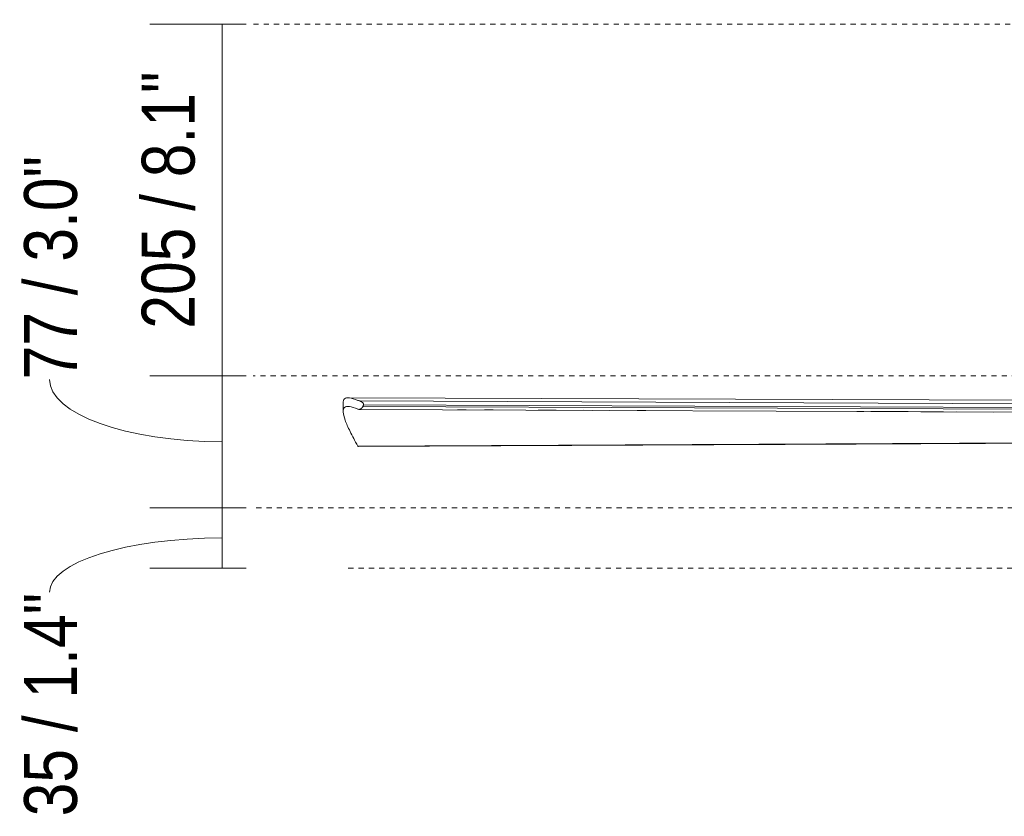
# Model space of a CAD drawing. Header units: millimetres. Extents: x 5806 to 10727, y -2831 to 7544.
# Tile 2 of 6: x 5806 to 6380, y 1538 to 2003. Entities that reach past the tile are written whole.
import ezdxf

# ---------------------------------------------------------------- set-up
doc = ezdxf.new("R2010")
doc.units = ezdxf.units.MM
doc.linetypes.add('Dash', pattern=[6, 3, -3])
doc.layers.add('A-ANNO-DIMS', color=7, linetype='Dash', lineweight=9, true_color=0xd2d2d2)
doc.layers.add('A-ANNO-DIMS-14', color=7, linetype='Continuous', lineweight=9)
doc.layers.add('E-LITE-EQPM', color=7, linetype='Continuous', lineweight=20)
doc.styles.add('Arial Narrow', font='ARIALN.TTF', dxfattribs={"height": 30.8})
doc.dimstyles.new('FARO_-_2_2mm_Arial_Narrow_mm_Inch_Left', dxfattribs={"dimscale": 304.8, "dimtxt": 31.521674, "dimasz": 0, "dimexe": 0.137795, "dimexo": 0.0625, "dimgap": 0.022966, "dimtad": 1, "dimdec": 0, "dimzin": 0, "dimdsep": 46, "dimtxsty": 'Arial Narrow', "dimblk1": 'NONE', "dimblk2": 'NONE', "dimsah": 1, "dimcen": 0.09, "dimadec": 0, "dimazin": 0, "dimtfac": 1, "dimtdec": 4, "dimtix": 1, "dimtmove": 1, "dimatfit": 3, "dimfxl": 0.045932, "dimfxlon": 1, "dimtvp": 1, "dimtolj": 1, "dimtzin": 0, "dimarcsym": 2})
doc.dimstyles.new('FARO_-_2_2mm_Arial_Narrow_mm_Inch_Left_1', dxfattribs={"dimscale": 304.8, "dimtxt": 31.521674, "dimasz": 0, "dimexe": 0.137795, "dimexo": 0.0625, "dimgap": 0.022966, "dimtad": 1, "dimdec": 0, "dimzin": 0, "dimdsep": 46, "dimtxsty": 'Arial Narrow', "dimblk1": 'NONE', "dimblk2": 'NONE', "dimsah": 1, "dimcen": 0.09, "dimadec": 0, "dimazin": 0, "dimtfac": 1, "dimtdec": 4, "dimtix": 1, "dimtmove": 0, "dimatfit": 3, "dimfxl": 0.045932, "dimfxlon": 1, "dimtvp": 1, "dimtolj": 1, "dimtzin": 0, "dimarcsym": 2})

# ---------------------------------------------------------------- blocks, each defined once
blk = doc.blocks.new('33756 - 33756 FRASER LED White ceiling fan-515790-Alzado_PDF')
at = {"layer": 'E-LITE-EQPM'}
for p, q in [((5994.27, 1779.28), (5994.27, 1774.19)), ((6522.86, 1780.21), (5997.11, 1782.13)), ((6003.81, 1780.36), (6535.31, 1777.95)), ((6003.5, 1775.39), (6534.23, 1773.17)), ((6005.8, 1777.08), (6535.88, 1774.82)), ((6006.15, 1778.08), (6536.05, 1775.8)), ((6066.03, 1775.15), (6060.92, 1775.17)), ((6081.76, 1775.08), (6076.61, 1775.11)), ((6118.38, 1774.93), (6108, 1774.97)), ((6139.31, 1774.84), (6134.25, 1774.86)), ((6170.69, 1774.71), (6165.52, 1774.73)), ((6297.68, 1774.18), (6293.61, 1774.19)), ((6323.54, 1774.07), (6301.86, 1774.16)), ((6344.04, 1773.98), (6330.88, 1774.04)), ((6373.46, 1773.86), (6351.67, 1773.95)), ((6002.79, 1754.01), (6519.2, 1756.48))]:
    blk.add_line(p, q, dxfattribs=at)
at = {"layer": 'E-LITE-EQPM', "flags": 128}
for points in [[(6002.79, 1780.62), (6003.22, 1780.49), (6003.81, 1780.36)], [(6003.32, 1775.41), (6003.02, 1775.5), (6002.79, 1775.58)], [(6003.2, 1753.75), (6293.19, 1755.15), (6519.19, 1756.25)], [(6002.79, 1754.01), (6002.95, 1753.82), (6003.16, 1753.75), (6003.2, 1753.75)]]:
    blk.add_lwpolyline(points, dxfattribs=at)
at = {"layer": 'E-LITE-EQPM'}
for points in [[(5994.27, 1778.97), (5994.22, 1780.16), (5994.76, 1781.88), (5997.63, 1782.39), (6000.86, 1781.43), (6002.79, 1780.62)], [(6002.79, 1775.58), (6000.86, 1776.41), (5997.62, 1777.4), (5994.75, 1776.87), (5993.94, 1774.2), (5995.12, 1769.45), (5998.09, 1762.73), (6001.09, 1757.12), (6002.79, 1754.01)], [(6006.15, 1778.08), (6006.09, 1777.92), (6005.97, 1777.59), (6005.85, 1777.25), (6005.8, 1777.08)]]:
    blk.add_open_spline(points, degree=3, dxfattribs=at)
for points, knots in [([(6003.81, 1780.36), (6003.93, 1780.33), (6004.19, 1780.26), (6004.59, 1780.07), (6004.93, 1779.86), (6005.21, 1779.66), (6005.41, 1779.5), (6005.61, 1779.33), (6005.76, 1779.17), (6005.91, 1778.99), (6006.05, 1778.8), (6006.13, 1778.59), (6006.17, 1778.36), (6006.16, 1778.18), (6006.15, 1778.08)], [-1, -1, -1, -1, -0.857143, -0.714286, -0.571429, -0.5, -0.428571, -0.357143, -0.294643, -0.25, -0.178571, -0.125, -0.071429, 0, 0, 0, 0]), ([(6005.8, 1777.08), (6005.77, 1777.02), (6005.71, 1776.89), (6005.6, 1776.71), (6005.48, 1776.55), (6005.34, 1776.39), (6005.19, 1776.26), (6005, 1776.09), (6004.8, 1775.93), (6004.57, 1775.78), (6004.37, 1775.66), (6004.18, 1775.57), (6003.99, 1775.49), (6003.81, 1775.43), (6003.57, 1775.38), (6003.42, 1775.39), (6003.32, 1775.41)], [-1, -1, -1, -1, -0.946429, -0.892857, -0.839286, -0.785714, -0.71875, -0.678571, -0.571429, -0.5, -0.428571, -0.357143, -0.285714, -0.214286, -0.142857, 0, 0, 0, 0])]:
    blk.add_open_spline(points, degree=3, knots=knots, dxfattribs=at)
blk = doc.blocks.new('DIMBLOCK2-Alzado_PDF')
at = {"layer": 'A-ANNO-DIMS-14', "color": 251, "true_color": 0x5b5b5b, "transparency": 16777216}
for p, q in [((5937.7, 2000), (5881.7, 2000)), ((5923.7, 2000), (5923.7, 1795)), ((5923.7, 2000), (5937.7, 2000)), ((5937.7, 1795), (5881.7, 1795)), ((5923.7, 1795), (5937.7, 1795))]:
    blk.add_line(p, q, dxfattribs=at)
at = {"layer": 'A-ANNO-DIMS-14', "color": 0, "transparency": 16777216, "insert": (5876.9, 1822.45), "char_height": 30.8, "width": 180.1239, "attachment_point": 1, "rotation": 90, "line_spacing_factor": 0.974696, "style": 'Arial Narrow'}
blk.add_mtext('205 / 8.1"', dxfattribs=at)
blk = doc.blocks.new('_None')
blk = doc.blocks.new('DIMBLOCK3-Alzado_PDF')
at = {"layer": 'A-ANNO-DIMS-14', "color": 251, "true_color": 0x5b5b5b, "transparency": 16777216}
for p, q in [((5937.7, 1795), (5881.7, 1795)), ((5923.7, 1795), (5923.7, 1718)), ((5923.7, 1795), (5937.7, 1795)), ((5937.7, 1718), (5881.7, 1718)), ((5923.7, 1718), (5937.7, 1718))]:
    blk.add_line(p, q, dxfattribs=at)
blk.add_ellipse((5923.7, 1792.86), major_axis=(-100.58, 0), ratio=0.361504, start_param=0, end_param=1.570796, dxfattribs=at)
at = {"layer": 'A-ANNO-DIMS-14', "color": 0, "transparency": 16777216, "insert": (5808.33, 1792.86), "char_height": 30.8, "width": 156.7078, "attachment_point": 1, "rotation": 90, "line_spacing_factor": 0.974696, "style": 'Arial Narrow'}
blk.add_mtext('77 / 3.0"', dxfattribs=at)
blk = doc.blocks.new('DIMBLOCK4-Alzado_PDF')
at = {"layer": 'A-ANNO-DIMS-14', "color": 251, "true_color": 0x5b5b5b, "transparency": 16777216}
for p, q in [((5937.7, 1718), (5881.7, 1718)), ((5923.7, 1718), (5923.7, 1682.84)), ((5923.7, 1718), (5937.7, 1718)), ((5937.7, 1682.84), (5881.7, 1682.84)), ((5923.7, 1682.84), (5937.7, 1682.84))]:
    blk.add_line(p, q, dxfattribs=at)
blk.add_ellipse((5923.7, 1668.77), major_axis=(-100.58, 0), ratio=0.314701, start_param=4.712389, end_param=6.283185, dxfattribs=at)
at = {"layer": 'A-ANNO-DIMS-14', "color": 0, "transparency": 16777216, "insert": (5808.33, 1538.18), "char_height": 30.8, "width": 156.7078, "attachment_point": 1, "rotation": 90, "line_spacing_factor": 0.974696, "style": 'Arial Narrow'}
blk.add_mtext('35 / 1.4"', dxfattribs=at)

msp = doc.modelspace()

# ---------------------------------------------------------------- linework, layer by layer
at = {"layer": 'A-ANNO-DIMS'}
for p, q in [((6394.95, 2000), (5939.21, 2000)), ((6519.01, 1795), (5941.89, 1795)), ((6516.61, 1718), (5941.89, 1718)), ((6594.27, 1682.84), (5995.27, 1682.84))]:
    msp.add_line(p, q, dxfattribs=at)

# ---------------------------------------------------------------- block references
at = {"layer": 'E-LITE-EQPM'}
msp.add_blockref('33756 - 33756 FRASER LED White ceiling fan-515790-Alzado_PDF', (0, 0), dxfattribs=at)

# ---------------------------------------------------------------- dimensions: what is measured, and where the dimension line sits
at = {"layer": 'A-ANNO-DIMS', "color": 251, "linetype": 'Continuous', "true_color": 0x5b5b5b}
dim = msp.add_linear_dim(base=(5923.7, 1795), p1=(5937.7, 2000), p2=(5937.7, 1795), angle=90, dimstyle='FARO_-_2_2mm_Arial_Narrow_mm_Inch_Left_1', override={"dimpost": '<>', "dimfxl": 204.999977}, dxfattribs=at)
dim.commit()
dim.dimension.update_dxf_attribs({"geometry": 'DIMBLOCK2-Alzado_PDF', "text_midpoint": (5896.77, 1897.5)})
for base, p1, p2, override, picture, middle in [((5923.7, 1718), (5937.7, 1795), (5937.7, 1718), {"dimpost": '<>', "dimfxl": 77.000023}, 'DIMBLOCK3-Alzado_PDF', (5828.87, 1871.22)), ((5923.7, 1682.84), (5937.7, 1718), (5937.7, 1682.84), {"dimpost": '<>', "dimfxl": 35.162491}, 'DIMBLOCK4-Alzado_PDF', (5828.87, 1616.53))]:
    dim = msp.add_linear_dim(base=base, p1=p1, p2=p2, angle=90, dimstyle='FARO_-_2_2mm_Arial_Narrow_mm_Inch_Left', override=override, dxfattribs=at)
    dim.commit()
    dim.dimension.update_dxf_attribs({"geometry": picture, "text_midpoint": middle, "dimtype": 160, "text_rotation": 90})

doc.saveas('drawing.dxf')
